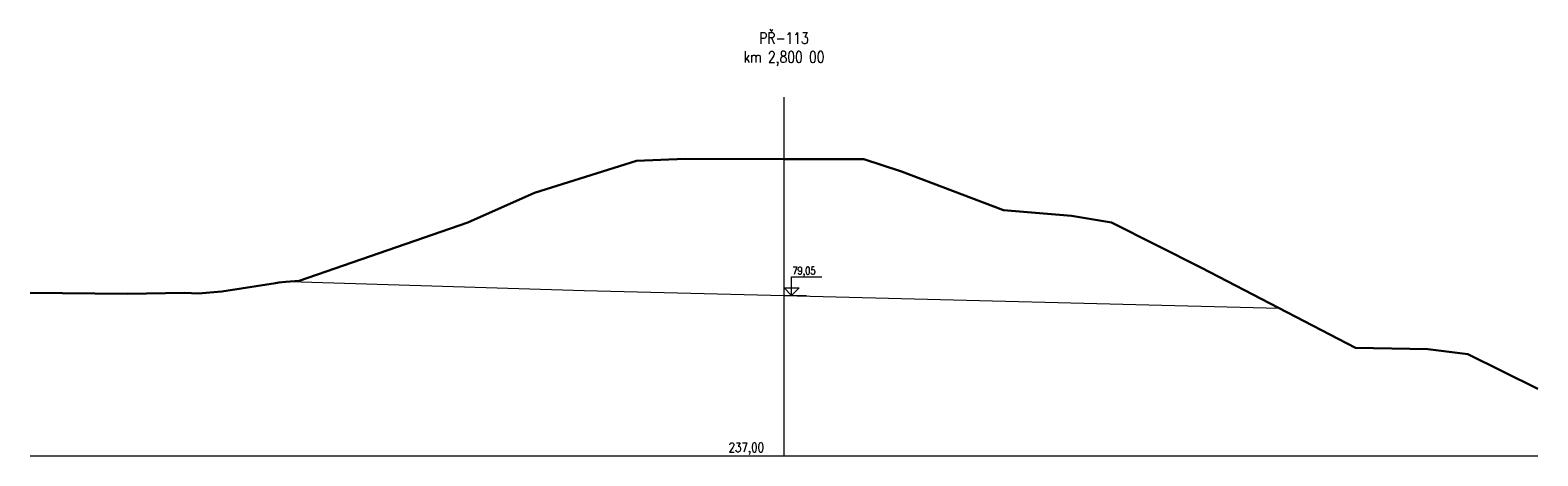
# Model space of a CAD drawing. Header units: metres. Extents: x -643625 to -624851, y -1065677 to -1062422.
# Tile 2 of 4: x -629854 to -629814, y -1064326 to -1064315. Entities that reach past the tile are written whole.
import ezdxf

# ---------------------------------------------------------------- set-up
doc = ezdxf.new("R2010")
doc.units = ezdxf.units.M
doc.linetypes.add('STŘEDOVÁ2', pattern=[28.575000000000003, 19.05, -3.175, 3.175, -3.175])
doc.linetypes.add('ČÁRKOVANÁX2', pattern=[38.099999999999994, 25.4, -12.7])
doc.layers.get('0').update_dxf_attribs({"lineweight": 9})
for name, color, linetype, lineweight in [('C3D-PR', 7, 'Continuous', 15), ('C3D-PR-ODHUMUS', 3, 'ČÁRKOVANÁX2', 15), ('C3D-PR-TEREN', 7, 'Continuous', 30), ('C3D-ZOBPR', 1, 'Continuous', 15), ('C3D-ZOBPR-NADPIS', 1, 'Continuous', 15), ('C3D-ZOBPR-OSY', 1, 'Continuous', 30), ('C3D-ZOBPR-OSY-NADPIS', 1, 'Continuous', 15), ('C3D-ZOBPR-POPIS', 1, 'Continuous', 15)]:
    doc.layers.add(name, color=color, linetype=linetype, lineweight=lineweight)
doc.styles.get("Standard").update_dxf_attribs({"font": 'romans.shx', "width": 0.8})

# ---------------------------------------------------------------- blocks, each defined once
blk = doc.blocks.new('*U95')
at = {"layer": 'C3D-ZOBPR-OSY', "color": 1, "linetype": 'STŘEDOVÁ2', "lineweight": 15, "ltscale": 0.5}
blk.add_line((0, 0), (0, 10), dxfattribs=at)
at = {"layer": 'C3D-ZOBPR-OSY', "color": 1, "linetype": 'Continuous', "lineweight": 15}
blk.add_line((-20, 0), (20, 0), dxfattribs=at)
at = {"layer": 'C3D-ZOBPR-NADPIS', "color": 1, "linetype": 'Continuous', "lineweight": 15, "insert": (0, 10.35000000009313), "char_height": 0.3, "attachment_point": 8}
blk.add_mtext('PŘ-113\\Pkm 2,800 00', dxfattribs=at)
at = {"layer": 'C3D-ZOBPR-OSY-NADPIS', "color": 1, "linetype": 'Continuous', "lineweight": 15, "insert": (-1, 0.3500000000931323), "char_height": 0.25, "attachment_point": 2}
blk.add_mtext('237,00', dxfattribs=at)
blk = doc.blocks.new('*U101')
at = {"layer": 'C3D-PR-TEREN', "color": 7, "linetype": 'Continuous', "lineweight": 30}
for p, q in [((-629840.1639017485, -1064318.919997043), (-629837.4540111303, -1064318.069160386)), ((-629837.4540111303, -1064318.069160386), (-629836.1645420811, -1064318.01965738)), ((-629836.1645420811, -1064318.01965738), (-629833.5415300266, -1064318.024489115)), ((-629833.5415300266, -1064318.024489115), (-629831.4266134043, -1064318.028384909)), ((-629831.4266134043, -1064318.028384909), (-629830.4236535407, -1064318.354641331)), ((-629830.4236535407, -1064318.354641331), (-629827.720397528, -1064319.386520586)), ((-629841.9330759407, -1064319.713538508), (-629840.1639017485, -1064318.919997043)), ((-629827.720397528, -1064319.386520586), (-629825.9147947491, -1064319.529880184)), ((-629825.9147947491, -1064319.529880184), (-629824.8496144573, -1064319.711100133)), ((-629846.4023873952, -1064321.261861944), (-629841.9330759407, -1064319.713538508)), ((-629824.8496144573, -1064319.711100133), (-629822.4679921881, -1064320.910952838)), ((-629822.4679921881, -1064320.910952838), (-629818.3826806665, -1064323.041022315)), ((-629853.5415300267, -1064321.576595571), (-629850.9648217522, -1064321.602060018)), ((-629850.9648217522, -1064321.602060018), (-629849.4397862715, -1064321.578422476)), ((-629849.4397862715, -1064321.578422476), (-629849.0875919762, -1064321.595203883)), ((-629849.0875919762, -1064321.595203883), (-629848.4554414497, -1064321.539711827)), ((-629848.4554414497, -1064321.539711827), (-629847.0356168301, -1064321.321491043)), ((-629847.0356168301, -1064321.321491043), (-629846.9431060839, -1064321.306141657)), ((-629846.9431060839, -1064321.306141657), (-629846.7582085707, -1064321.281227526)), ((-629846.7582085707, -1064321.281227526), (-629846.4023873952, -1064321.261861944)), ((-629818.3826806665, -1064323.041022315), (-629816.4619806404, -1064323.077241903)), ((-629816.4619806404, -1064323.077241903), (-629815.3998515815, -1064323.207200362)), ((-629815.3998515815, -1064323.207200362), (-629813.5415300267, -1064324.128864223))]:
    blk.add_line(p, q, dxfattribs=at)
blk = doc.blocks.new('*U103')
at = {"layer": 'C3D-PR-ODHUMUS', "color": 3, "linetype": 'ČÁRKOVANÁX2', "lineweight": 15}
for p, q in [((-629846.6452234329, -1064321.275078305), (-629838.8416146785, -1064321.511541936)), ((-629838.8416146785, -1064321.511541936), (-629833.5415300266, -1064321.648504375)), ((-629833.5415300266, -1064321.648504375), (-629820.4022115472, -1064321.988044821))]:
    blk.add_line(p, q, dxfattribs=at)
blk = doc.blocks.new('PP-sipka')
at = {"color": 0, "linetype": 'ByBlock', "lineweight": -2}
for p, q in [((0, 0), (-4, 4)), ((-4, 4), (4, 4)), ((4, 4), (0, 0))]:
    blk.add_line(p, q, dxfattribs=at)
blk = doc.blocks.new('*U105')
at = {"layer": 'C3D-ZOBPR-POPIS', "color": 1, "linetype": 'Continuous', "lineweight": 15}
for p, q in [((-629833.3415300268, -1064321.148504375), (-629832.5415300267, -1064321.148504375)), ((-629833.3415300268, -1064321.648504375), (-629833.3415300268, -1064321.148504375)), ((-629833.5415300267, -1064321.648504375), (-629832.9415300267, -1064321.648504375))]:
    blk.add_line(p, q, dxfattribs=at)
at = {"layer": 'C3D-ZOBPR-POPIS', "color": 1, "linetype": 'Continuous', "lineweight": 15, "xscale": 0.05, "yscale": 0.05, "zscale": 0.05}
blk.add_blockref('PP-sipka', (-629833.3415300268, -1064321.648504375), dxfattribs=at)
at = {"layer": 'C3D-ZOBPR-POPIS', "color": 1, "linetype": 'Continuous', "lineweight": 15, "insert": (-629833.3215300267, -1064321.148504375), "char_height": 0.2, "attachment_point": 7}
blk.add_mtext('79,05', dxfattribs=at)

msp = doc.modelspace()

# ---------------------------------------------------------------- block references
at = {"layer": 'C3D-PR', "color": 7, "linetype": 'Continuous', "lineweight": 15}
for name in ['*U101', '*U103']:
    msp.add_blockref(name, (0, 0), dxfattribs=at)
at = {"layer": 'C3D-ZOBPR', "color": 1, "linetype": 'Continuous', "lineweight": 15}
msp.add_blockref('*U95', (-629833.5415300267, -1064325.906141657), dxfattribs=at)
at = {"layer": 'C3D-ZOBPR-POPIS', "color": 1, "linetype": 'Continuous', "lineweight": 15}
msp.add_blockref('*U105', (0, 0), dxfattribs=at)

doc.saveas('drawing.dxf')
